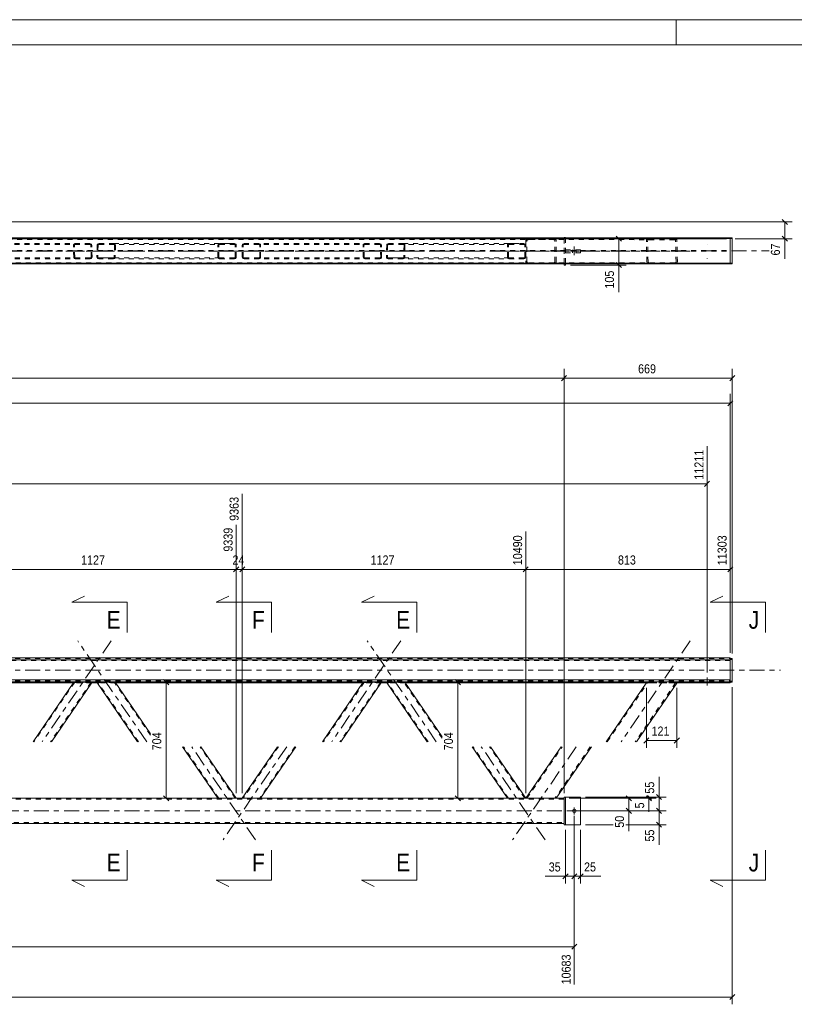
# Model space of a CAD drawing. Header units: millimetres. Extents: x 0 to 914, y 0 to 420.
# Tile 8 of 10: x 574 to 728, y 224 to 420. Entities that reach past the tile are written whole.
import ezdxf

# ---------------------------------------------------------------- set-up
doc = ezdxf.new("R2010")
doc.units = ezdxf.units.MM
for name, pattern in [('XKITLINE00', [0]), ('XKITLINE01', [4, 1, -1, 1, -1]), ('XKITLINE02', [4, 2, -2]), ('XKITLINE03', [6, 3, -1, 1, -1])]:
    doc.linetypes.add(name, pattern=pattern)
for name, color, linetype, lineweight in [('Arkusz rysunku', 3, 'Continuous', 0), ('Element', 2, 'Continuous', 0), ('Przekrój', 7, 'Continuous', 0), ('Wymiar', 4, 'Continuous', 0), ('Śruba', 3, 'Continuous', 0)]:
    doc.layers.add(name, color=color, linetype=linetype, lineweight=lineweight)
doc.styles.add('ARIAL', font='ARIAL.TTF')

msp = doc.modelspace()

# ---------------------------------------------------------------- linework, layer by layer
at = {"layer": 'Arkusz rysunku', "linetype": 'XKITLINE00', "lineweight": 0}
for p, q in [((914, 420), (0, 420)), ((704, 415), (704, 420)), ((909, 415), (5, 415))]:
    msp.add_line(p, q, dxfattribs=at)
at = {"layer": 'Element', "linetype": 'XKITLINE00', "lineweight": 0}
for p, q in [((433.02, 376.63), (714.78, 376.63)), ((681.73, 376.74), (681.73, 376.63)), ((682.03, 376.74), (681.73, 376.74)), ((682.03, 376.74), (682.03, 376.63)), ((714.78, 376.63), (714.78, 371.63)), ((714.78, 376.63), (715.18, 376.63)), ((715.18, 376.63), (715.18, 371.49)), ((116.58, 371.64), (714.78, 371.64)), ((116.58, 371.62), (714.78, 371.62)), ((714.78, 371.5), (116.58, 371.5)), ((116.58, 371.48), (714.78, 371.48)), ((681.73, 371.24), (681.73, 371.48)), ((682.03, 371.24), (681.73, 371.24)), ((682.03, 371.24), (682.03, 371.48)), ((698.69, 371.48), (698.67, 371.48)), ((698.69, 371.48), (703.78, 371.48)), ((698.69, 371.48), (698.69, 371.48)), ((703.78, 371.48), (703.79, 371.48)), ((714.78, 371.62), (714.78, 371.63)), ((714.78, 371.63), (714.78, 371.63)), ((714.78, 371.63), (715.18, 371.63)), ((714.78, 371.49), (714.78, 371.63)), ((714.78, 371.48), (714.78, 371.5)), ((715.18, 371.49), (714.78, 371.49)), ((116.58, 293.17), (714.78, 293.17)), ((116.58, 292.77), (714.78, 292.77)), ((714.78, 293.17), (714.78, 292.77)), ((714.78, 288.52), (714.78, 293.02)), ((714.78, 293.02), (715.18, 293.02)), ((715.18, 293.02), (715.18, 288.37)), ((116.58, 288.78), (714.78, 288.78)), ((698.69, 288.38), (423.18, 288.38)), ((584.18, 288.22), (535.01, 288.22)), ((584.26, 288.33), (576.17, 276.51)), ((587.89, 288.33), (579.8, 276.51)), ((584.26, 288.33), (584.29, 288.34)), ((584.29, 288.34), (584.37, 288.34)), ((584.37, 288.34), (584.49, 288.34)), ((584.49, 288.34), (584.63, 288.34)), ((584.63, 288.34), (587.54, 288.34)), ((587.54, 288.34), (587.67, 288.34)), ((587.67, 288.34), (587.79, 288.34)), ((587.79, 288.34), (587.87, 288.34)), ((588.94, 288.22), (587.81, 288.22)), ((587.87, 288.34), (587.89, 288.33)), ((588.86, 288.33), (588.88, 288.34)), ((596.95, 276.51), (588.86, 288.33)), ((588.88, 288.34), (588.96, 288.34)), ((588.96, 288.34), (589.08, 288.34)), ((589.08, 288.34), (589.22, 288.34)), ((589.22, 288.34), (592.12, 288.34)), ((592.12, 288.34), (592.26, 288.34)), ((592.26, 288.34), (592.38, 288.34)), ((592.38, 288.34), (592.46, 288.34)), ((592.46, 288.34), (592.49, 288.33)), ((599.5, 278.1), (592.49, 288.33)), ((641.74, 288.22), (592.57, 288.22)), ((641.82, 288.33), (633.73, 276.51)), ((645.46, 288.33), (637.37, 276.51)), ((641.82, 288.33), (641.85, 288.34)), ((641.85, 288.34), (641.94, 288.34)), ((641.94, 288.34), (642.05, 288.34)), ((642.05, 288.34), (642.19, 288.34)), ((642.19, 288.34), (645.1, 288.34)), ((645.1, 288.34), (645.24, 288.34)), ((645.24, 288.34), (645.36, 288.34)), ((645.36, 288.34), (645.43, 288.34)), ((646.5, 288.22), (645.38, 288.22)), ((645.43, 288.34), (645.46, 288.33)), ((646.42, 288.33), (646.45, 288.34)), ((654.52, 276.51), (646.42, 288.33)), ((646.45, 288.34), (646.53, 288.34)), ((646.53, 288.34), (646.64, 288.34)), ((646.64, 288.34), (646.78, 288.34)), ((646.78, 288.34), (649.69, 288.34)), ((649.69, 288.34), (649.83, 288.34)), ((649.83, 288.34), (649.95, 288.34)), ((649.95, 288.34), (650.03, 288.34)), ((650.03, 288.34), (650.06, 288.33)), ((657.5, 277.46), (650.06, 288.33)), ((698.1, 288.22), (650.14, 288.22)), ((690.09, 276.51), (698.2, 288.36)), ((704.26, 288.36), (696.15, 276.51)), ((698.2, 288.36), (698.24, 288.37)), ((698.24, 288.37), (698.35, 288.37)), ((698.35, 288.37), (698.51, 288.37)), ((703.78, 288.38), (698.69, 288.38)), ((698.69, 288.38), (703.78, 288.38)), ((698.69, 288.38), (698.69, 288.38)), ((703.78, 288.38), (703.79, 288.38)), ((703.79, 288.38), (714.78, 288.38)), ((703.97, 288.37), (704.12, 288.37)), ((704.12, 288.37), (704.22, 288.37)), ((714.78, 288.22), (704.16, 288.22)), ((704.22, 288.37), (704.26, 288.36)), ((714.78, 288.78), (714.78, 288.22)), ((715.18, 288.52), (714.78, 288.52)), ((714.78, 288.37), (715.18, 288.37)), ((612.92, 265.26), (605.91, 275.51)), ((616.56, 265.26), (609.54, 275.51)), ((624.78, 275.51), (617.76, 265.26)), ((628.41, 275.51), (621.4, 265.26)), ((670.49, 265.26), (663.47, 275.51)), ((674.12, 265.26), (667.11, 275.51)), ((674.12, 265.26), (681.13, 275.51)), ((687.19, 275.51), (680.18, 265.26)), ((674.12, 265.26), (420.76, 265.26)), ((674.12, 265.26), (674.12, 265.26)), ((680.03, 265.26), (674.12, 265.26)), ((680.14, 265.26), (680.03, 265.26)), ((680.18, 265.26), (680.14, 265.26)), ((681.73, 265.26), (680.18, 265.26)), ((680.18, 265.26), (680.18, 265.26)), ((681.73, 265.51), (681.73, 260.01)), ((681.73, 265.51), (682.03, 265.51)), ((682.03, 265.51), (682.03, 260.01)), ((685.03, 265.51), (682.03, 265.51)), ((685.03, 260.01), (685.03, 265.51)), ((416.32, 260.26), (681.73, 260.26)), ((681.73, 260.01), (682.03, 260.01)), ((682.03, 260.01), (685.03, 260.01))]:
    msp.add_line(p, q, dxfattribs=at)
at = {"layer": 'Element', "linetype": 'XKITLINE01', "lineweight": 0}
for p, q in [((433.02, 376.62), (714.78, 376.62)), ((714.78, 376.5), (433.02, 376.5)), ((681.73, 376.49), (433.02, 376.49)), ((433.02, 376.48), (714.78, 376.48)), ((433.02, 376.29), (681.73, 376.29)), ((674.12, 376.09), (674.15, 376.24)), ((674.12, 376.09), (674.12, 371.89)), ((674.38, 376.16), (674.36, 376.09)), ((674.36, 371.89), (674.36, 376.09)), ((674.43, 376.23), (674.38, 376.16)), ((674.42, 376.46), (674.6, 376.49)), ((674.51, 376.27), (674.43, 376.23)), ((674.6, 376.29), (674.51, 376.27)), ((703.67, 376.48), (674.6, 376.49)), ((703.68, 376.28), (674.6, 376.29)), ((679.69, 376.49), (679.88, 376.46)), ((679.78, 376.27), (679.69, 376.29)), ((679.86, 376.23), (679.78, 376.27)), ((679.92, 376.16), (679.86, 376.23)), ((679.93, 376.09), (679.92, 376.16)), ((679.93, 371.89), (679.93, 376.09)), ((680.14, 376.24), (680.18, 376.09)), ((680.18, 371.89), (680.18, 376.09)), ((681.73, 376.63), (681.73, 371.48)), ((681.73, 376.49), (681.73, 371.49)), ((682.03, 376.63), (682.03, 371.48)), ((698.14, 376.24), (698.11, 376.08)), ((698.2, 371.88), (698.11, 376.08)), ((698.24, 376.37), (698.14, 376.24)), ((698.4, 376.45), (698.24, 376.37)), ((698.35, 376.08), (698.37, 376.16)), ((698.44, 371.88), (698.35, 376.08)), ((698.37, 376.16), (698.42, 376.23)), ((698.58, 376.48), (698.4, 376.45)), ((698.42, 376.23), (698.5, 376.27)), ((698.5, 376.27), (698.59, 376.28)), ((703.86, 376.45), (703.67, 376.48)), ((703.68, 376.28), (703.77, 376.27)), ((703.77, 376.27), (703.85, 376.23)), ((703.85, 376.23), (703.9, 376.16)), ((704.02, 376.37), (703.86, 376.45)), ((703.9, 376.16), (703.92, 376.08)), ((704.01, 371.88), (703.92, 376.08)), ((704.13, 376.24), (704.02, 376.37)), ((704.17, 376.08), (704.13, 376.24)), ((704.26, 371.88), (704.17, 376.08)), ((714.78, 371.63), (714.78, 376.63)), ((714.78, 376.49), (715.18, 376.49)), ((433.02, 374.14), (714.78, 374.14)), ((433.02, 373.98), (714.78, 373.98)), ((587.47, 375.49), (560.56, 375.49)), ((587.47, 375.34), (560.56, 375.34)), ((584.23, 375.3), (584.21, 375.19)), ((584.26, 372.79), (584.21, 375.19)), ((584.31, 375.4), (584.23, 375.3)), ((584.42, 375.46), (584.31, 375.4)), ((584.39, 375.19), (584.4, 375.24)), ((584.44, 372.79), (584.39, 375.19)), ((584.4, 375.24), (584.44, 375.29)), ((584.56, 375.49), (584.42, 375.46)), ((584.44, 375.29), (584.5, 375.32)), ((584.5, 375.32), (584.57, 375.34)), ((587.61, 375.46), (587.47, 375.49)), ((587.47, 375.34), (587.54, 375.32)), ((587.54, 375.32), (587.6, 375.29)), ((587.6, 375.29), (587.64, 375.24)), ((587.73, 375.4), (587.61, 375.46)), ((587.64, 375.24), (587.66, 375.19)), ((587.71, 372.79), (587.66, 375.19)), ((587.81, 375.3), (587.73, 375.4)), ((587.84, 375.19), (587.81, 375.3)), ((587.89, 372.79), (587.84, 375.19)), ((588.91, 375.19), (588.86, 372.79)), ((588.94, 375.3), (588.91, 375.19)), ((589.02, 375.4), (588.94, 375.3)), ((589.14, 375.46), (589.02, 375.4)), ((589.09, 375.19), (589.04, 372.79)), ((589.09, 375.19), (589.11, 375.24)), ((589.11, 375.24), (589.15, 375.29)), ((589.28, 375.49), (589.14, 375.46)), ((589.15, 375.29), (589.21, 375.33)), ((589.21, 375.33), (589.28, 375.34)), ((589.28, 375.49), (592.19, 375.49)), ((589.28, 375.34), (613.28, 375.34)), ((589.28, 375.34), (592.19, 375.34)), ((592.19, 375.49), (616.19, 375.49)), ((592.33, 375.46), (592.19, 375.49)), ((592.19, 375.34), (592.25, 375.33)), ((592.25, 375.33), (592.31, 375.29)), ((592.31, 375.29), (592.35, 375.24)), ((592.36, 375.19), (592.31, 372.79)), ((592.44, 375.4), (592.33, 375.46)), ((592.35, 375.24), (592.36, 375.19)), ((592.52, 375.3), (592.44, 375.4)), ((592.55, 375.19), (592.49, 372.79)), ((592.55, 375.19), (592.52, 375.3)), ((612.92, 375.19), (612.95, 375.3)), ((612.92, 372.79), (612.92, 375.19)), ((612.95, 375.3), (613.03, 375.4)), ((613.03, 375.4), (613.14, 375.46)), ((613.12, 375.24), (613.1, 375.19)), ((613.1, 372.79), (613.1, 375.19)), ((613.15, 375.29), (613.12, 375.24)), ((613.14, 375.46), (613.28, 375.49)), ((613.21, 375.32), (613.15, 375.29)), ((613.28, 375.34), (613.21, 375.32)), ((613.28, 375.49), (616.19, 375.49)), ((613.28, 375.34), (616.19, 375.34)), ((616.19, 375.49), (616.33, 375.46)), ((616.26, 375.32), (616.19, 375.34)), ((616.32, 375.29), (616.26, 375.32)), ((616.36, 375.24), (616.32, 375.29)), ((616.33, 375.46), (616.45, 375.4)), ((616.37, 375.19), (616.36, 375.24)), ((616.37, 372.79), (616.37, 375.19)), ((616.45, 375.4), (616.53, 375.3)), ((616.53, 375.3), (616.56, 375.19)), ((616.56, 372.79), (616.56, 375.19)), ((617.76, 375.19), (617.79, 375.3)), ((617.76, 372.79), (617.76, 375.19)), ((617.79, 375.3), (617.87, 375.4)), ((617.87, 375.4), (617.99, 375.46)), ((617.96, 375.24), (617.94, 375.19)), ((617.94, 372.79), (617.94, 375.19)), ((618, 375.29), (617.96, 375.24)), ((617.99, 375.46), (618.13, 375.49)), ((618.06, 375.32), (618, 375.29)), ((618.13, 375.34), (618.06, 375.32)), ((645.04, 375.49), (618.13, 375.49)), ((645.04, 375.34), (618.13, 375.34)), ((621.03, 375.49), (621.17, 375.46)), ((621.1, 375.32), (621.03, 375.34)), ((621.16, 375.29), (621.1, 375.32)), ((621.2, 375.24), (621.16, 375.29)), ((621.17, 375.46), (621.29, 375.4)), ((621.22, 375.19), (621.2, 375.24)), ((621.22, 372.79), (621.22, 375.19)), ((621.29, 375.4), (621.37, 375.3)), ((621.37, 375.3), (621.4, 375.19)), ((621.4, 372.79), (621.4, 375.19)), ((641.8, 375.3), (641.77, 375.19)), ((641.82, 372.79), (641.77, 375.19)), ((641.87, 375.4), (641.8, 375.3)), ((641.99, 375.46), (641.87, 375.4)), ((641.95, 375.19), (641.97, 375.24)), ((642.01, 372.79), (641.95, 375.19)), ((641.97, 375.24), (642.01, 375.29)), ((642.13, 375.49), (641.99, 375.46)), ((642.01, 375.29), (642.06, 375.32)), ((642.06, 375.32), (642.13, 375.34)), ((645.18, 375.46), (645.04, 375.49)), ((645.04, 375.34), (645.11, 375.32)), ((645.11, 375.32), (645.17, 375.29)), ((645.17, 375.29), (645.21, 375.24)), ((645.3, 375.4), (645.18, 375.46)), ((645.21, 375.24), (645.23, 375.19)), ((645.28, 372.79), (645.23, 375.19)), ((645.38, 375.3), (645.3, 375.4)), ((645.41, 375.19), (645.38, 375.3)), ((645.46, 372.79), (645.41, 375.19)), ((646.48, 375.19), (646.42, 372.79)), ((646.51, 375.3), (646.48, 375.19)), ((646.59, 375.4), (646.51, 375.3)), ((646.71, 375.46), (646.59, 375.4)), ((646.66, 375.19), (646.61, 372.79)), ((646.66, 375.19), (646.67, 375.24)), ((646.67, 375.24), (646.71, 375.29)), ((646.85, 375.49), (646.71, 375.46)), ((646.71, 375.29), (646.77, 375.33)), ((646.77, 375.33), (646.84, 375.34)), ((646.84, 375.34), (670.85, 375.34)), ((646.84, 375.34), (649.75, 375.34)), ((646.85, 375.49), (649.75, 375.49)), ((649.75, 375.49), (673.76, 375.49)), ((649.89, 375.46), (649.75, 375.49)), ((649.75, 375.34), (649.82, 375.33)), ((649.82, 375.33), (649.88, 375.29)), ((649.88, 375.29), (649.92, 375.24)), ((649.93, 375.19), (649.88, 372.79)), ((650.01, 375.4), (649.89, 375.46)), ((649.92, 375.24), (649.93, 375.19)), ((650.09, 375.3), (650.01, 375.4)), ((650.11, 375.19), (650.06, 372.79)), ((650.11, 375.19), (650.09, 375.3)), ((670.49, 375.19), (670.51, 375.3)), ((670.49, 372.79), (670.49, 375.19)), ((670.51, 375.3), (670.59, 375.4)), ((670.59, 375.4), (670.71, 375.46)), ((670.68, 375.24), (670.67, 375.19)), ((670.67, 372.79), (670.67, 375.19)), ((670.72, 375.29), (670.68, 375.24)), ((670.71, 375.46), (670.85, 375.49)), ((670.78, 375.32), (670.72, 375.29)), ((670.85, 375.34), (670.78, 375.32)), ((670.85, 375.49), (673.76, 375.49)), ((670.85, 375.34), (673.76, 375.34)), ((673.76, 375.49), (673.9, 375.46)), ((673.83, 375.32), (673.76, 375.34)), ((673.89, 375.29), (673.83, 375.32)), ((673.93, 375.24), (673.89, 375.29)), ((673.9, 375.46), (674.01, 375.4)), ((673.94, 375.19), (673.93, 375.24)), ((673.94, 372.79), (673.94, 375.19)), ((674.01, 375.4), (674.09, 375.3)), ((674.09, 375.3), (674.12, 375.19)), ((674.12, 372.79), (674.12, 375.19)), ((682.03, 373.69), (682.03, 374.29)), ((682.03, 374.29), (685.03, 374.29)), ((682.03, 374.29), (682.03, 373.69)), ((685.03, 373.69), (685.03, 374.29)), ((587.53, 372.64), (560.56, 372.64)), ((587.54, 372.49), (560.56, 372.49)), ((584.26, 372.79), (584.29, 372.67)), ((584.29, 372.67), (584.37, 372.57)), ((584.37, 372.57), (584.49, 372.51)), ((584.46, 372.73), (584.44, 372.79)), ((584.5, 372.68), (584.46, 372.73)), ((584.49, 372.51), (584.63, 372.49)), ((584.56, 372.65), (584.5, 372.68)), ((584.62, 372.64), (584.56, 372.65)), ((587.6, 372.65), (587.53, 372.64)), ((587.54, 372.49), (587.67, 372.51)), ((587.66, 372.68), (587.6, 372.65)), ((587.7, 372.73), (587.66, 372.68)), ((587.67, 372.51), (587.79, 372.57)), ((587.71, 372.79), (587.7, 372.73)), ((587.79, 372.57), (587.87, 372.67)), ((587.87, 372.67), (587.89, 372.79)), ((588.86, 372.79), (588.88, 372.67)), ((588.88, 372.67), (588.96, 372.57)), ((588.96, 372.57), (589.08, 372.51)), ((589.05, 372.73), (589.04, 372.79)), ((589.09, 372.68), (589.05, 372.73)), ((589.08, 372.51), (589.22, 372.49)), ((589.15, 372.65), (589.09, 372.68)), ((589.22, 372.64), (589.15, 372.65)), ((613.28, 372.64), (589.22, 372.64)), ((589.22, 372.64), (592.13, 372.64)), ((592.12, 372.49), (589.22, 372.49)), ((592.12, 372.49), (592.26, 372.51)), ((616.19, 372.49), (592.12, 372.49)), ((592.2, 372.65), (592.13, 372.64)), ((592.26, 372.68), (592.2, 372.65)), ((592.3, 372.73), (592.26, 372.68)), ((592.26, 372.51), (592.38, 372.57)), ((592.31, 372.79), (592.3, 372.73)), ((592.38, 372.57), (592.46, 372.67)), ((592.46, 372.67), (592.49, 372.79)), ((612.95, 372.67), (612.92, 372.79)), ((613.03, 372.57), (612.95, 372.67)), ((613.14, 372.51), (613.03, 372.57)), ((613.1, 372.79), (613.12, 372.73)), ((613.12, 372.73), (613.15, 372.68)), ((613.28, 372.49), (613.14, 372.51)), ((613.15, 372.68), (613.21, 372.65)), ((613.21, 372.65), (613.28, 372.64)), ((616.19, 372.64), (613.28, 372.64)), ((613.28, 372.49), (616.19, 372.49)), ((616.19, 372.64), (616.26, 372.65)), ((616.33, 372.51), (616.19, 372.49)), ((616.26, 372.65), (616.32, 372.68)), ((616.32, 372.68), (616.36, 372.73)), ((616.45, 372.57), (616.33, 372.51)), ((616.36, 372.73), (616.37, 372.79)), ((616.53, 372.67), (616.45, 372.57)), ((616.56, 372.79), (616.53, 372.67)), ((617.79, 372.67), (617.76, 372.79)), ((617.87, 372.57), (617.79, 372.67)), ((617.99, 372.51), (617.87, 372.57)), ((617.94, 372.79), (617.96, 372.73)), ((617.96, 372.73), (618, 372.68)), ((618.13, 372.49), (617.99, 372.51)), ((618, 372.68), (618.06, 372.65)), ((618.06, 372.65), (618.13, 372.64)), ((645.1, 372.64), (618.13, 372.64)), ((645.1, 372.49), (618.13, 372.49)), ((621.03, 372.64), (621.1, 372.65)), ((621.17, 372.51), (621.03, 372.49)), ((621.1, 372.65), (621.16, 372.68)), ((621.16, 372.68), (621.2, 372.73)), ((621.29, 372.57), (621.17, 372.51)), ((621.2, 372.73), (621.22, 372.79)), ((621.37, 372.67), (621.29, 372.57)), ((621.4, 372.79), (621.37, 372.67)), ((641.82, 372.79), (641.85, 372.67)), ((641.85, 372.67), (641.94, 372.57)), ((641.94, 372.57), (642.05, 372.51)), ((642.02, 372.73), (642.01, 372.79)), ((642.06, 372.68), (642.02, 372.73)), ((642.05, 372.51), (642.19, 372.49)), ((642.12, 372.65), (642.06, 372.68)), ((642.19, 372.64), (642.12, 372.65)), ((645.17, 372.65), (645.1, 372.64)), ((645.1, 372.49), (645.24, 372.51)), ((645.23, 372.68), (645.17, 372.65)), ((645.27, 372.73), (645.23, 372.68)), ((645.24, 372.51), (645.36, 372.57)), ((645.28, 372.79), (645.27, 372.73)), ((645.36, 372.57), (645.43, 372.67)), ((645.43, 372.67), (645.46, 372.79)), ((646.42, 372.79), (646.45, 372.67)), ((646.45, 372.67), (646.53, 372.57)), ((646.53, 372.57), (646.64, 372.51)), ((646.62, 372.73), (646.61, 372.79)), ((646.66, 372.68), (646.62, 372.73)), ((646.64, 372.51), (646.78, 372.49)), ((646.72, 372.65), (646.66, 372.68)), ((646.79, 372.64), (646.72, 372.65)), ((649.69, 372.49), (646.78, 372.49)), ((670.85, 372.64), (646.79, 372.64)), ((646.79, 372.64), (649.69, 372.64)), ((649.76, 372.65), (649.69, 372.64)), ((649.69, 372.49), (649.83, 372.51)), ((673.76, 372.49), (649.69, 372.49)), ((649.82, 372.68), (649.76, 372.65)), ((649.86, 372.73), (649.82, 372.68)), ((649.83, 372.51), (649.95, 372.57)), ((649.88, 372.79), (649.86, 372.73)), ((649.95, 372.57), (650.03, 372.67)), ((650.03, 372.67), (650.06, 372.79)), ((670.51, 372.67), (670.49, 372.79)), ((670.59, 372.57), (670.51, 372.67)), ((670.71, 372.51), (670.59, 372.57)), ((670.67, 372.79), (670.68, 372.73)), ((670.68, 372.73), (670.72, 372.68)), ((670.85, 372.49), (670.71, 372.51)), ((670.72, 372.68), (670.78, 372.65)), ((670.78, 372.65), (670.85, 372.64)), ((673.76, 372.64), (670.85, 372.64)), ((670.85, 372.49), (673.76, 372.49)), ((673.76, 372.64), (673.83, 372.65)), ((673.9, 372.51), (673.76, 372.49)), ((673.83, 372.65), (673.89, 372.68)), ((673.89, 372.68), (673.93, 372.73)), ((674.01, 372.57), (673.9, 372.51)), ((673.93, 372.73), (673.94, 372.79)), ((674.09, 372.67), (674.01, 372.57)), ((674.12, 372.79), (674.09, 372.67)), ((674.15, 371.73), (674.12, 371.89)), ((674.36, 371.89), (674.38, 371.81)), ((674.38, 371.81), (674.43, 371.74)), ((679.86, 371.74), (679.92, 371.81)), ((679.92, 371.81), (679.93, 371.89)), ((680.18, 371.89), (680.14, 371.73)), ((682.03, 373.69), (685.03, 373.69)), ((698.24, 371.73), (698.2, 371.88)), ((698.46, 371.81), (698.44, 371.88)), ((698.51, 371.74), (698.46, 371.81)), ((704, 371.81), (703.95, 371.74)), ((704.01, 371.88), (704, 371.81)), ((704.22, 371.73), (704.26, 371.88)), ((681.73, 371.69), (149.62, 371.69)), ((681.73, 371.49), (149.62, 371.49)), ((674.6, 371.49), (674.42, 371.52)), ((674.43, 371.74), (674.51, 371.7)), ((674.51, 371.7), (674.6, 371.69)), ((703.78, 371.68), (674.6, 371.69)), ((698.67, 371.48), (674.6, 371.49)), ((679.69, 371.69), (679.78, 371.7)), ((679.88, 371.52), (679.69, 371.49)), ((679.78, 371.7), (679.86, 371.74)), ((698.32, 371.64), (698.24, 371.73)), ((698.35, 371.6), (698.32, 371.64)), ((698.35, 371.6), (698.51, 371.51)), ((698.59, 371.7), (698.51, 371.74)), ((698.69, 371.48), (698.51, 371.51)), ((698.69, 371.68), (698.59, 371.7)), ((703.87, 371.7), (703.78, 371.68)), ((703.79, 371.48), (703.97, 371.51)), ((703.95, 371.74), (703.87, 371.7)), ((703.97, 371.51), (704.12, 371.6)), ((704.12, 371.6), (704.15, 371.64)), ((704.15, 371.64), (704.22, 371.73)), ((714.78, 371.63), (714.78, 371.63)), ((714.78, 371.63), (714.78, 371.63)), ((714.78, 371.5), (714.78, 371.62)), ((116.58, 293.02), (714.78, 293.02)), ((714.78, 292.67), (116.58, 292.67)), ((714.78, 292.62), (116.58, 292.62)), ((714.78, 292.87), (715.18, 292.87)), ((714.78, 292.77), (714.78, 288.78)), ((116.58, 288.72), (714.78, 288.72)), ((116.58, 288.62), (714.78, 288.62)), ((584.44, 288.33), (576.35, 276.51)), ((587.71, 288.33), (579.62, 276.51)), ((587.81, 288.22), (584.18, 288.22)), ((584.23, 288.26), (584.21, 288.26)), ((584.31, 288.25), (584.23, 288.26)), ((584.42, 288.25), (584.31, 288.25)), ((584.39, 288.26), (584.4, 288.26)), ((584.4, 288.26), (584.43, 288.26)), ((584.56, 288.25), (584.42, 288.25)), ((584.43, 288.26), (584.44, 288.26)), ((584.44, 288.33), (584.46, 288.34)), ((584.44, 288.26), (584.5, 288.25)), ((584.46, 288.34), (584.48, 288.34)), ((584.48, 288.34), (584.5, 288.34)), ((584.56, 288.34), (584.5, 288.34)), ((584.5, 288.25), (584.57, 288.25)), ((584.62, 288.34), (584.56, 288.34)), ((584.56, 288.25), (587.47, 288.25)), ((584.57, 288.25), (587.47, 288.25)), ((584.62, 288.34), (587.53, 288.34)), ((587.47, 288.25), (587.54, 288.25)), ((587.61, 288.25), (587.47, 288.25)), ((587.6, 288.34), (587.53, 288.34)), ((587.54, 288.25), (587.6, 288.26)), ((587.66, 288.34), (587.6, 288.34)), ((587.6, 288.26), (587.62, 288.26)), ((587.61, 288.25), (587.65, 288.25)), ((587.62, 288.26), (587.64, 288.26)), ((587.64, 288.26), (587.66, 288.26)), ((587.65, 288.25), (587.73, 288.25)), ((587.66, 288.34), (587.67, 288.34)), ((587.67, 288.34), (587.7, 288.34)), ((587.7, 288.34), (587.71, 288.33)), ((587.81, 288.26), (587.73, 288.25)), ((587.84, 288.26), (587.81, 288.26)), ((588.86, 288.33), (588.91, 288.26)), ((588.94, 288.26), (588.91, 288.26)), ((589.02, 288.25), (588.94, 288.26)), ((592.57, 288.22), (588.94, 288.22)), ((589.14, 288.25), (589.02, 288.25)), ((589.04, 288.33), (589.05, 288.34)), ((589.09, 288.26), (589.04, 288.33)), ((589.05, 288.34), (589.08, 288.34)), ((589.08, 288.34), (589.09, 288.34)), ((589.15, 288.34), (589.09, 288.34)), ((597.13, 276.51), (589.09, 288.26)), ((589.09, 288.26), (589.11, 288.26)), ((589.11, 288.26), (589.14, 288.26)), ((589.14, 288.26), (589.15, 288.26)), ((589.28, 288.25), (589.14, 288.25)), ((589.22, 288.34), (589.15, 288.34)), ((589.15, 288.26), (589.21, 288.25)), ((589.21, 288.25), (589.28, 288.25)), ((589.22, 288.34), (592.13, 288.34)), ((589.28, 288.25), (592.19, 288.25)), ((589.28, 288.25), (592.19, 288.25)), ((592.2, 288.34), (592.13, 288.34)), ((592.19, 288.25), (592.25, 288.25)), ((592.33, 288.25), (592.19, 288.25)), ((592.26, 288.34), (592.2, 288.34)), ((592.25, 288.25), (592.31, 288.26)), ((592.26, 288.34), (592.27, 288.34)), ((592.27, 288.34), (592.3, 288.34)), ((592.3, 288.34), (592.31, 288.33)), ((592.36, 288.26), (592.31, 288.33)), ((592.31, 288.26), (592.32, 288.26)), ((592.32, 288.26), (592.35, 288.26)), ((592.33, 288.25), (592.37, 288.25)), ((592.35, 288.26), (592.36, 288.26)), ((599.5, 277.83), (592.36, 288.26)), ((592.37, 288.25), (592.44, 288.25)), ((592.52, 288.26), (592.44, 288.25)), ((592.49, 288.33), (592.55, 288.26)), ((592.55, 288.26), (592.52, 288.26)), ((642.01, 288.33), (633.91, 276.51)), ((645.28, 288.33), (637.19, 276.51)), ((645.38, 288.22), (641.74, 288.22)), ((641.8, 288.26), (641.77, 288.26)), ((641.87, 288.25), (641.8, 288.26)), ((641.99, 288.25), (641.87, 288.25)), ((641.95, 288.26), (641.97, 288.26)), ((641.97, 288.26), (641.99, 288.26)), ((641.99, 288.26), (642.01, 288.26)), ((642.13, 288.25), (641.99, 288.25)), ((642.01, 288.33), (642.02, 288.34)), ((642.01, 288.26), (642.06, 288.25)), ((642.02, 288.34), (642.05, 288.34)), ((642.05, 288.34), (642.06, 288.34)), ((642.12, 288.34), (642.06, 288.34)), ((642.06, 288.25), (642.13, 288.25)), ((642.19, 288.34), (642.12, 288.34)), ((642.13, 288.25), (645.04, 288.25)), ((642.13, 288.25), (645.04, 288.25)), ((642.19, 288.34), (645.1, 288.34)), ((645.04, 288.25), (645.11, 288.25)), ((645.18, 288.25), (645.04, 288.25)), ((645.17, 288.34), (645.1, 288.34)), ((645.11, 288.25), (645.17, 288.26)), ((645.23, 288.34), (645.17, 288.34)), ((645.17, 288.26), (645.18, 288.26)), ((645.18, 288.26), (645.21, 288.26)), ((645.18, 288.25), (645.22, 288.25)), ((645.21, 288.26), (645.23, 288.26)), ((645.22, 288.25), (645.3, 288.25)), ((645.23, 288.34), (645.24, 288.34)), ((645.24, 288.34), (645.27, 288.34)), ((645.27, 288.34), (645.28, 288.33)), ((645.38, 288.26), (645.3, 288.25)), ((645.41, 288.26), (645.38, 288.26)), ((646.42, 288.33), (646.48, 288.26)), ((646.51, 288.26), (646.48, 288.26)), ((650.14, 288.22), (646.5, 288.22)), ((646.59, 288.25), (646.51, 288.26)), ((646.71, 288.25), (646.59, 288.25)), ((646.61, 288.33), (646.62, 288.34)), ((646.66, 288.26), (646.61, 288.33)), ((646.62, 288.34), (646.65, 288.34)), ((646.65, 288.34), (646.66, 288.34)), ((646.72, 288.34), (646.66, 288.34)), ((654.7, 276.51), (646.66, 288.26)), ((646.66, 288.26), (646.67, 288.26)), ((646.67, 288.26), (646.7, 288.26)), ((646.7, 288.26), (646.71, 288.26)), ((646.71, 288.26), (646.77, 288.25)), ((646.85, 288.25), (646.71, 288.25)), ((646.79, 288.34), (646.72, 288.34)), ((646.77, 288.25), (646.84, 288.25)), ((646.79, 288.34), (649.69, 288.34)), ((646.84, 288.25), (649.75, 288.25)), ((646.85, 288.25), (649.75, 288.25)), ((649.76, 288.34), (649.69, 288.34)), ((649.75, 288.25), (649.82, 288.25)), ((649.89, 288.25), (649.75, 288.25)), ((649.82, 288.34), (649.76, 288.34)), ((649.82, 288.34), (649.83, 288.34)), ((649.82, 288.25), (649.88, 288.26)), ((649.83, 288.34), (649.86, 288.34)), ((649.86, 288.34), (649.88, 288.33)), ((649.93, 288.26), (649.88, 288.33)), ((649.88, 288.26), (649.89, 288.26)), ((649.89, 288.26), (649.92, 288.26)), ((649.89, 288.25), (649.94, 288.25)), ((649.92, 288.26), (649.93, 288.26)), ((657.5, 277.2), (649.93, 288.26)), ((649.94, 288.25), (650.01, 288.25)), ((650.09, 288.26), (650.01, 288.25)), ((650.06, 288.33), (650.11, 288.26)), ((650.11, 288.26), (650.09, 288.26)), ((690.33, 276.51), (698.35, 288.23)), ((703.92, 288.23), (695.9, 276.51)), ((704.16, 288.22), (698.1, 288.22)), ((698.2, 288.36), (698.11, 288.23)), ((698.14, 288.23), (698.11, 288.23)), ((698.24, 288.22), (698.14, 288.23)), ((698.4, 288.22), (698.24, 288.22)), ((698.35, 288.23), (698.44, 288.36)), ((698.35, 288.23), (698.37, 288.23)), ((698.37, 288.23), (698.4, 288.23)), ((698.4, 288.23), (698.42, 288.23)), ((698.58, 288.22), (698.4, 288.22)), ((698.42, 288.23), (698.5, 288.22)), ((698.44, 288.36), (698.46, 288.37)), ((698.46, 288.37), (698.5, 288.37)), ((698.5, 288.37), (698.51, 288.37)), ((698.5, 288.22), (698.59, 288.22)), ((698.69, 288.38), (698.51, 288.37)), ((698.59, 288.37), (698.51, 288.37)), ((698.58, 288.22), (703.67, 288.22)), ((698.69, 288.37), (698.59, 288.37)), ((698.59, 288.22), (703.68, 288.22)), ((698.69, 288.38), (698.69, 288.38)), ((698.69, 288.37), (703.78, 288.37)), ((703.86, 288.22), (703.67, 288.22)), ((703.68, 288.22), (703.77, 288.22)), ((703.77, 288.22), (703.85, 288.23)), ((703.79, 288.38), (703.78, 288.38)), ((703.87, 288.37), (703.78, 288.37)), ((703.79, 288.38), (703.97, 288.37)), ((703.85, 288.23), (703.86, 288.23)), ((703.86, 288.23), (703.9, 288.23)), ((704.02, 288.22), (703.86, 288.22)), ((703.95, 288.37), (703.87, 288.37)), ((703.9, 288.23), (703.92, 288.23)), ((703.92, 288.23), (704.01, 288.36)), ((703.95, 288.37), (703.96, 288.37)), ((703.96, 288.37), (704, 288.37)), ((704, 288.37), (704.01, 288.36)), ((704.13, 288.23), (704.02, 288.22)), ((704.17, 288.23), (704.13, 288.23)), ((704.17, 288.23), (704.26, 288.36)), ((714.78, 288.52), (714.78, 288.37)), ((715.18, 288.37), (715.18, 288.52)), ((613.1, 265.26), (606.09, 275.51)), ((616.37, 265.26), (609.36, 275.51)), ((624.96, 275.51), (617.94, 265.26)), ((628.23, 275.51), (621.22, 265.26)), ((670.67, 265.26), (663.65, 275.51)), ((673.94, 265.26), (666.92, 275.51)), ((674.36, 265.26), (681.37, 275.51)), ((686.95, 275.51), (679.93, 265.26)), ((681.73, 265.06), (420.76, 265.06)), ((616.56, 265.26), (612.92, 265.26)), ((621.4, 265.26), (617.76, 265.26)), ((674.12, 265.26), (670.49, 265.26)), ((680.18, 265.26), (674.12, 265.26)), ((674.12, 265.26), (674.12, 265.26)), ((674.36, 265.26), (674.36, 265.26)), ((679.69, 265.26), (679.69, 265.26)), ((679.92, 265.26), (679.88, 265.26)), ((679.88, 265.26), (679.92, 265.26)), ((679.88, 265.26), (679.88, 265.26)), ((680.03, 265.26), (679.88, 265.26)), ((679.92, 265.26), (679.93, 265.26)), ((679.92, 265.26), (679.93, 265.26)), ((679.93, 265.26), (679.93, 265.26)), ((680.18, 265.26), (680.18, 265.26)), ((681.73, 260.26), (681.73, 265.26)), ((682.03, 265.51), (682.03, 260.01)), ((416.32, 260.46), (681.73, 260.46))]:
    msp.add_line(p, q, dxfattribs=at)
at = {"layer": 'Element', "linetype": 'XKITLINE03', "lineweight": 0}
for p, q in [((433.02, 374.06), (722.5, 374.06)), ((433.02, 373.99), (691.73, 373.99)), ((591.7, 373.99), (556.37, 373.99)), ((620.38, 373.99), (585.05, 373.99)), ((649.26, 373.99), (613.93, 373.99)), ((677.95, 373.99), (642.62, 373.99)), ((706.83, 373.98), (671.5, 373.99)), ((591.7, 296.55), (577.98, 276.51)), ((598.77, 276.51), (585.05, 296.55)), ((649.26, 296.55), (635.55, 276.51)), ((656.33, 276.51), (642.62, 296.55)), ((706.83, 296.55), (693.12, 276.51)), ((106.58, 290.7), (724.78, 290.7)), ((620.38, 257.01), (607.72, 275.51)), ((626.6, 275.51), (613.93, 257.01)), ((677.95, 257.01), (665.29, 275.51)), ((684.16, 275.51), (671.5, 257.01)), ((414.32, 262.76), (691.73, 262.76))]:
    msp.add_line(p, q, dxfattribs=at)
at = {"layer": 'Element', "linetype": 'XKITLINE01', "lineweight": 0}
for centre, start, end in [((674.55, 376.03), 107.3954, 151.6576), ((679.74, 376.02), 28.3326, 72.5948), ((674.55, 371.95), 208.3326, 252.5948), ((679.74, 371.95), 287.3954, 331.6576)]:
    msp.add_arc(centre, 0.451, start, end, dxfattribs=at)
at = {"layer": 'Przekrój', "linetype": 'XKITLINE00', "lineweight": 0}
for p, q in [((583.9, 304.21), (586.4, 305.46)), ((612.56, 304.21), (615.06, 305.46)), ((641.47, 304.21), (643.97, 305.46)), ((710.78, 304.21), (713.28, 305.46)), ((588.9, 304.21), (583.9, 304.21)), ((594.9, 304.21), (588.9, 304.21)), ((594.9, 304.21), (594.9, 298.21)), ((617.56, 304.21), (612.56, 304.21)), ((623.56, 304.21), (617.56, 304.21)), ((623.56, 304.21), (623.56, 298.21)), ((646.47, 304.21), (641.47, 304.21)), ((652.47, 304.21), (646.47, 304.21)), ((652.47, 304.21), (652.47, 298.21)), ((715.78, 304.21), (710.78, 304.21)), ((721.78, 304.21), (715.78, 304.21)), ((721.78, 304.21), (721.78, 298.21)), ((594.9, 248.98), (594.9, 254.98)), ((623.56, 248.98), (623.56, 254.98)), ((652.47, 248.98), (652.47, 254.98)), ((721.78, 248.98), (721.78, 254.98)), ((583.9, 248.98), (586.4, 247.73)), ((588.9, 248.98), (583.9, 248.98)), ((594.9, 248.98), (588.9, 248.98)), ((612.56, 248.98), (615.06, 247.73)), ((617.56, 248.98), (612.56, 248.98)), ((623.56, 248.98), (617.56, 248.98)), ((641.47, 248.98), (643.97, 247.73)), ((646.47, 248.98), (641.47, 248.98)), ((652.47, 248.98), (646.47, 248.98)), ((710.78, 248.98), (713.28, 247.73)), ((715.78, 248.98), (710.78, 248.98)), ((721.78, 248.98), (715.78, 248.98))]:
    msp.add_line(p, q, dxfattribs=at)
at = {"layer": 'Wymiar', "linetype": 'XKITLINE00', "lineweight": 0}
for p, q in [((422.12, 379.81), (727.06, 379.81)), ((725.11, 380.32), (726.13, 379.3)), ((725.62, 376.48), (725.62, 379.81)), ((713.78, 376.48), (433.02, 376.48)), ((682.73, 376.49), (694.06, 376.49)), ((692.11, 377), (693.13, 375.98)), ((692.62, 371.24), (692.62, 376.49)), ((715.78, 376.48), (727.06, 376.48)), ((725.11, 376.99), (726.13, 375.97)), ((725.62, 376.48), (725.62, 372.46)), ((725.62, 376.48), (725.62, 372.46)), ((683.03, 371.24), (694.06, 371.24)), ((692.11, 371.75), (693.13, 370.73)), ((692.62, 371.24), (692.62, 365.88)), ((692.62, 371.24), (692.62, 365.88)), ((681.73, 266.26), (681.73, 350.62)), ((681.73, 266.26), (681.73, 350.62)), ((715.18, 294.02), (715.18, 350.62)), ((149.62, 348.76), (681.73, 348.76)), ((682.24, 349.27), (681.22, 348.25)), ((682.24, 349.27), (681.22, 348.25)), ((681.73, 348.76), (715.18, 348.76)), ((715.68, 349.27), (714.67, 348.25)), ((714.78, 294.17), (714.78, 345.62)), ((121.18, 343.76), (714.78, 343.76)), ((715.28, 344.27), (714.27, 343.25)), ((710.18, 290.29), (710.18, 335.26)), ((149.62, 327.76), (710.18, 327.76)), ((710.68, 328.27), (709.67, 327.25)), ((617.76, 266.26), (617.76, 325.74)), ((617.76, 313.88), (617.76, 325.74)), ((616.56, 313.88), (616.56, 319.62)), ((616.56, 266.26), (616.56, 319.62)), ((674.12, 266.26), (674.12, 318.26)), ((674.12, 266.26), (674.12, 318.26)), ((714.78, 294.17), (714.78, 318.26)), ((617.06, 311.27), (616.05, 310.25)), ((617.06, 311.27), (616.05, 310.25)), ((616.56, 266.26), (616.56, 311.36)), ((618.27, 311.27), (617.25, 310.25)), ((618.27, 311.27), (617.25, 310.25)), ((617.76, 266.26), (617.76, 311.36)), ((674.63, 311.27), (673.61, 310.25)), ((674.63, 311.27), (673.61, 310.25)), ((715.28, 311.27), (714.27, 310.25)), ((560.2, 310.76), (616.56, 310.76)), ((616.56, 310.76), (617.76, 310.76)), ((617.76, 310.76), (674.12, 310.76)), ((674.12, 310.76), (714.78, 310.76)), ((585.26, 288.34), (604.06, 288.34)), ((602.11, 288.85), (603.13, 287.83)), ((602.62, 265.26), (602.62, 288.34)), ((642.83, 288.34), (662.06, 288.34)), ((660.11, 288.85), (661.13, 287.83)), ((660.62, 265.26), (660.62, 288.34)), ((698.1, 287.22), (698.1, 275.32)), ((704.16, 287.22), (704.16, 275.32)), ((715.18, 287.37), (715.18, 224.32)), ((698.61, 277.27), (697.59, 276.25)), ((698.1, 276.76), (704.16, 276.76)), ((704.67, 277.27), (703.65, 276.25)), ((700.62, 265.51), (700.62, 269.53)), ((700.62, 265.51), (700.62, 269.53)), ((593.49, 265.26), (604.06, 265.26)), ((602.11, 265.77), (603.13, 264.75)), ((651.05, 265.26), (662.06, 265.26)), ((660.11, 265.77), (661.13, 264.75)), ((682.73, 265.26), (700.06, 265.26)), ((682.73, 265.26), (696.06, 265.26)), ((686.03, 265.51), (702.06, 265.51)), ((686.03, 265.51), (700.06, 265.51)), ((694.11, 265.77), (695.13, 264.75)), ((694.62, 262.76), (694.62, 265.26)), ((698.11, 265.77), (699.13, 264.75)), ((698.3, 265.83), (699.13, 265)), ((698.62, 265.26), (698.62, 265.51)), ((698.62, 265.26), (698.62, 262.58)), ((698.62, 265.26), (698.62, 262.58)), ((700.11, 266.02), (701.13, 265)), ((700.62, 262.76), (700.62, 265.51)), ((684.78, 262.76), (702.06, 262.76)), ((684.78, 262.76), (702.06, 262.76)), ((684.78, 262.76), (696.06, 262.76)), ((694.11, 263.27), (695.13, 262.25)), ((694.62, 262.76), (694.62, 258.74)), ((694.62, 262.76), (694.62, 258.74)), ((700.11, 263.27), (701.13, 262.25)), ((700.11, 263.27), (701.13, 262.25)), ((700.62, 260.01), (700.62, 262.76)), ((683.78, 261.76), (683.78, 248.32)), ((683.78, 261.76), (683.78, 248.32)), ((683.78, 261.76), (683.78, 228.27)), ((700.11, 260.52), (701.13, 259.5)), ((682.03, 259.01), (682.03, 248.32)), ((685.03, 259.01), (685.03, 248.32)), ((686.03, 260.01), (691.5, 260.01)), ((694.02, 260.01), (702.06, 260.01)), ((700.62, 260.01), (700.62, 255.99)), ((700.62, 260.01), (700.62, 255.99)), ((682.03, 249.76), (678.01, 249.76)), ((682.03, 249.76), (678.01, 249.76)), ((682.54, 250.27), (681.52, 249.25)), ((682.03, 249.76), (683.78, 249.76)), ((684.29, 250.27), (683.27, 249.25)), ((684.29, 250.27), (683.27, 249.25)), ((683.78, 249.76), (685.03, 249.76)), ((685.54, 250.27), (684.52, 249.25)), ((685.03, 249.76), (689.05, 249.76)), ((685.03, 249.76), (689.05, 249.76)), ((149.62, 235.76), (683.78, 235.76)), ((684.29, 236.27), (683.27, 235.25)), ((116.18, 225.76), (715.18, 225.76)), ((715.68, 226.27), (714.67, 225.25))]:
    msp.add_line(p, q, dxfattribs=at)
at = {"layer": 'Śruba', "linetype": 'XKITLINE02', "lineweight": 0}
for p, q in [((683.43, 373.69), (683.43, 374.29)), ((683.78, 373.19), (683.78, 374.94)), ((684.13, 373.69), (684.13, 374.29)), ((710.18, 375.37), (710.18, 375.41)), ((710.18, 372.57), (710.18, 372.61))]:
    msp.add_line(p, q, dxfattribs=at)
at = {"layer": 'Śruba', "linetype": 'XKITLINE00', "lineweight": 0}
for p, q in [((710.18, 287.79), (710.18, 289.29)), ((710.18, 287.7), (710.18, 289.2)), ((684.48, 262.76), (683.08, 262.76)), ((683.78, 263.46), (683.78, 262.06))]:
    msp.add_line(p, q, dxfattribs=at)
msp.add_circle((683.78, 262.76), 0.35, dxfattribs=at)

# ---------------------------------------------------------------- texts
at = {"layer": 'Przekrój', "style": 'ARIAL', "width": 0.85}
for s, p in [('E', (590.79, 298.96)), ('F', (619.7, 298.96)), ('E', (648.35, 298.96)), ('J', (718.44, 298.96)), ('E', (590.79, 250.73)), ('F', (619.7, 250.73)), ('E', (648.35, 250.73)), ('J', (718.44, 250.73))]:
    msp.add_text(s, height=3.5, dxfattribs=at).set_placement(p)
at = {"layer": 'Wymiar', "style": 'ARIAL', "width": 0.85}
for s, p in [('67', (724.66, 373.14)), ('105', (691.66, 366.56)), ('11211', (709.46, 328.58)), ('9363', (617.04, 320.4)), ('9339', (615.84, 314.28)), ('10490', (673.4, 311.58)), ('11303', (714.06, 311.58)), ('704', (601.66, 274.8)), ('704', (659.66, 274.8)), ('55', (699.66, 266.19)), ('5', (697.66, 263.25)), ('50', (693.66, 259.42)), ('55', (699.66, 256.67)), ('10683', (683.06, 228.27))]:
    msp.add_text(s, height=1.8, rotation=90.0002, dxfattribs=at).set_placement(p)
for s, p in [('669', (696.45, 349.72)), ('1127', (585.71, 311.72)), ('24', (615.82, 311.72)), ('1127', (643.27, 311.72)), ('813', (692.45, 311.72)), ('121', (699.13, 277.72)), ('35', (678.69, 250.72)), ('25', (685.71, 250.72))]:
    msp.add_text(s, height=1.8, dxfattribs=at).set_placement(p)

doc.saveas('drawing.dxf')
